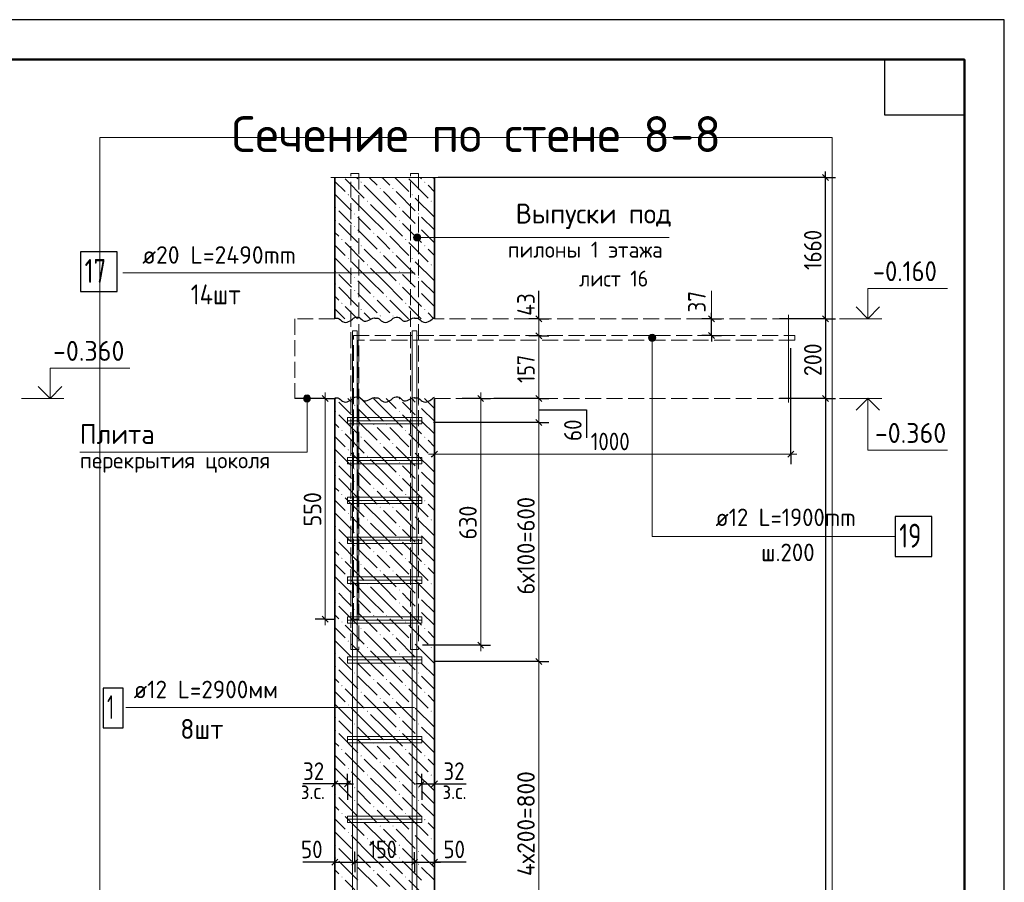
# Model space of a CAD drawing. Header units: millimetres. Extents: x 0 to 50400, y 0 to 35640.
# Tile 19 of 19: x 35573 to 50400, y 22652 to 35640. Entities that reach past the tile are written whole.
import ezdxf

# ---------------------------------------------------------------- set-up
doc = ezdxf.new("R2010")
doc.units = ezdxf.units.MM
doc.linetypes.add('______2', pattern=[324, 240, -84])
for name, color, linetype, lineweight in [('Standard', 7, 'Continuous', 25), ('Выпуски арматуры Г-обр.', 52, 'Continuous', 25), ('ЖБ Перекрытие верхний уровень', 7, 'Continuous', 35), ('ЖБ Пилон', 7, 'Continuous', 35), ('ЖБ Стена верхний уровень', 7, 'Continuous', 35), ('Заголовок чертежа', 7, 'Continuous', 25), ('Позиционная метка диаметр_ шаг', 7, 'Continuous', 13), ('Позиционная метка линия выноска', 7, 'Continuous', 13), ('Позиционная метка номер позиции', 7, 'Continuous', 13), ('Примечания', 7, 'Continuous', 13), ('Размерная линия_ общее', 7, 'Continuous', 13)]:
    doc.layers.add(name, color=color, linetype=linetype, lineweight=lineweight)
doc.layers.add('Размерная выноска', color=7, linetype='Continuous')
doc.layers.add('Стена фоновая арматура Х1', color=7, linetype='______2', true_color=0xa0a0a0)
doc.layers.add('Стена Хомут', color=7, linetype='______2', true_color=0xa0a0a0)
doc.styles.add('ISOCPEUR', font='txt')

msp = doc.modelspace()

# ---------------------------------------------------------------- hatches: boundary and pattern name
at = {"layer": 'ЖБ Пилон', "linetype": 'Continuous', "lineweight": 18, "transparency": 33554687}
for points in [[(40706, 33195), (40714, 33203), (40722, 33195), (40714, 33187)], [(40994, 33099), (41002, 33107), (41010, 33099), (41002, 33091)], [(41186, 33099), (41194, 33107), (41202, 33099), (41194, 33091)], [(41666, 33195), (41674, 33203), (41682, 33195), (41674, 33187)], [(40514, 33003), (40522, 33011), (40530, 33003), (40522, 32995)], [(41474, 33003), (41482, 33011), (41490, 33003), (41482, 32995)], [(40322, 32811), (40330, 32819), (40338, 32811), (40330, 32803)], [(40802, 32907), (40810, 32915), (40818, 32907), (40810, 32899)], [(41282, 32811), (41290, 32819), (41298, 32811), (41290, 32803)], [(41762, 32907), (41770, 32915), (41778, 32907), (41770, 32899)], [(40322, 32619), (40330, 32627), (40338, 32619), (40330, 32611)], [(40610, 32715), (40618, 32723), (40626, 32715), (40618, 32707)], [(41282, 32619), (41290, 32627), (41298, 32619), (41290, 32611)], [(41570, 32715), (41578, 32723), (41586, 32715), (41578, 32707)], [(40610, 32523), (40618, 32531), (40626, 32523), (40618, 32515)], [(41570, 32523), (41578, 32531), (41586, 32523), (41578, 32515)], [(40418, 32331), (40426, 32339), (40434, 32331), (40426, 32323)], [(40898, 32427), (40906, 32435), (40914, 32427), (40906, 32419)], [(41090, 32427), (41098, 32435), (41106, 32427), (41098, 32419)], [(41378, 32331), (41386, 32339), (41394, 32331), (41386, 32323)], [(40706, 32235), (40714, 32243), (40722, 32235), (40714, 32227)], [(41666, 32235), (41674, 32243), (41682, 32235), (41674, 32227)], [(40514, 32043), (40522, 32051), (40530, 32043), (40522, 32035)], [(40994, 32139), (41002, 32147), (41010, 32139), (41002, 32131)], [(41186, 32139), (41194, 32147), (41202, 32139), (41194, 32131)], [(41474, 32043), (41482, 32051), (41490, 32043), (41482, 32035)], [(40802, 31947), (40810, 31955), (40818, 31947), (40810, 31939)], [(41762, 31947), (41770, 31955), (41778, 31947), (41770, 31939)], [(40322, 31851), (40330, 31859), (40338, 31851), (40330, 31843)], [(40610, 31755), (40618, 31763), (40626, 31755), (40618, 31747)], [(41282, 31851), (41290, 31859), (41298, 31851), (41290, 31843)], [(41570, 31755), (41578, 31763), (41586, 31755), (41578, 31747)], [(40322, 31659), (40330, 31667), (40338, 31659), (40330, 31651)], [(41282, 31659), (41290, 31667), (41298, 31659), (41290, 31651)], [(40610, 31563), (40618, 31571), (40626, 31563), (40618, 31555)], [(40898, 31467), (40906, 31475), (40914, 31467), (40906, 31459)], [(41090, 31467), (41098, 31475), (41106, 31467), (41098, 31459)], [(41570, 31563), (41578, 31571), (41586, 31563), (41578, 31555)], [(40418, 31371), (40426, 31379), (40434, 31371), (40426, 31363)], [(41378, 31371), (41386, 31379), (41394, 31371), (41386, 31363)], [(40706, 31275), (40714, 31283), (40722, 31275), (40714, 31267)], [(40994, 31179), (41002, 31187), (41010, 31179), (41002, 31171)], [(41186, 31179), (41194, 31187), (41202, 31179), (41194, 31171)], [(41666, 31275), (41674, 31283), (41682, 31275), (41674, 31267)]]:
    msp.add_hatch(color=7, dxfattribs=at).paths.add_polyline_path(points, flags=16)
at = {"layer": 'ЖБ Стена верхний уровень', "linetype": 'Continuous', "lineweight": 18, "transparency": 33554687}
for points in [[(40322, 29931), (40328, 29937), (40332, 29937), (40338, 29931), (40330, 29923)], [(40610, 29835), (40618, 29843), (40626, 29835), (40618, 29827)], [(41282, 29931), (41288, 29937), (41292, 29937), (41298, 29931), (41290, 29923)], [(41570, 29835), (41578, 29843), (41586, 29835), (41578, 29827)], [(40322, 29739), (40330, 29747), (40338, 29739), (40330, 29731)], [(41282, 29739), (41290, 29747), (41298, 29739), (41290, 29731)], [(40610, 29643), (40618, 29651), (40626, 29643), (40618, 29635)], [(40898, 29547), (40906, 29555), (40914, 29547), (40906, 29539)], [(41090, 29547), (41098, 29555), (41106, 29547), (41098, 29539)], [(41570, 29643), (41578, 29651), (41586, 29643), (41578, 29635)], [(40418, 29451), (40426, 29459), (40434, 29451), (40426, 29443)], [(40706, 29355), (40714, 29363), (40722, 29355), (40714, 29347)], [(41378, 29451), (41386, 29459), (41394, 29451), (41386, 29443)], [(41666, 29355), (41674, 29363), (41682, 29355), (41674, 29347)], [(40994, 29259), (41002, 29267), (41010, 29259), (41002, 29251)], [(41186, 29259), (41194, 29267), (41202, 29259), (41194, 29251)], [(40514, 29163), (40522, 29171), (40530, 29163), (40522, 29155)], [(40802, 29067), (40810, 29075), (40818, 29067), (40810, 29059)], [(41474, 29163), (41482, 29171), (41490, 29163), (41482, 29155)], [(41762, 29067), (41770, 29075), (41778, 29067), (41770, 29059)], [(40322, 28971), (40330, 28979), (40338, 28971), (40330, 28963)], [(41282, 28971), (41290, 28979), (41298, 28971), (41290, 28963)], [(40322, 28779), (40330, 28787), (40338, 28779), (40330, 28771)], [(40610, 28875), (40618, 28883), (40626, 28875), (40618, 28867)], [(41282, 28779), (41290, 28787), (41298, 28779), (41290, 28771)], [(41570, 28875), (41578, 28883), (41586, 28875), (41578, 28867)], [(40610, 28683), (40618, 28691), (40626, 28683), (40618, 28675)], [(41570, 28683), (41578, 28691), (41586, 28683), (41578, 28675)], [(40418, 28491), (40426, 28499), (40434, 28491), (40426, 28483)], [(40898, 28587), (40906, 28595), (40914, 28587), (40906, 28579)], [(41090, 28587), (41098, 28595), (41106, 28587), (41098, 28579)], [(41378, 28491), (41386, 28499), (41394, 28491), (41386, 28483)], [(40706, 28395), (40714, 28403), (40722, 28395), (40714, 28387)], [(41666, 28395), (41674, 28403), (41682, 28395), (41674, 28387)], [(40514, 28203), (40522, 28211), (40530, 28203), (40522, 28195)], [(40994, 28299), (41002, 28307), (41010, 28299), (41002, 28291)], [(41186, 28299), (41194, 28307), (41202, 28299), (41194, 28291)], [(41474, 28203), (41482, 28211), (41490, 28203), (41482, 28195)], [(40802, 28107), (40810, 28115), (40818, 28107), (40810, 28099)], [(41762, 28107), (41770, 28115), (41778, 28107), (41770, 28099)], [(40322, 28011), (40330, 28019), (40338, 28011), (40330, 28003)], [(40610, 27915), (40618, 27923), (40626, 27915), (40618, 27907)], [(41282, 28011), (41290, 28019), (41298, 28011), (41290, 28003)], [(41570, 27915), (41578, 27923), (41586, 27915), (41578, 27907)], [(40322, 27819), (40330, 27827), (40338, 27819), (40330, 27811)], [(40610, 27723), (40618, 27731), (40626, 27723), (40618, 27715)], [(41282, 27819), (41290, 27827), (41298, 27819), (41290, 27811)], [(41570, 27723), (41578, 27731), (41586, 27723), (41578, 27715)], [(40898, 27627), (40906, 27635), (40914, 27627), (40906, 27619)], [(41090, 27627), (41098, 27635), (41106, 27627), (41098, 27619)], [(40418, 27531), (40426, 27539), (40434, 27531), (40426, 27523)], [(40706, 27435), (40714, 27443), (40722, 27435), (40714, 27427)], [(41378, 27531), (41386, 27539), (41394, 27531), (41386, 27523)], [(41666, 27435), (41674, 27443), (41682, 27435), (41674, 27427)], [(40994, 27339), (41002, 27347), (41010, 27339), (41002, 27331)], [(41186, 27339), (41194, 27347), (41202, 27339), (41194, 27331)], [(40514, 27243), (40522, 27251), (40530, 27243), (40522, 27235)], [(40802, 27147), (40810, 27155), (40818, 27147), (40810, 27139)], [(41474, 27243), (41482, 27251), (41490, 27243), (41482, 27235)], [(41762, 27147), (41770, 27155), (41778, 27147), (41770, 27139)], [(40322, 27051), (40330, 27059), (40338, 27051), (40330, 27043)], [(41282, 27051), (41290, 27059), (41298, 27051), (41290, 27043)], [(40322, 26859), (40330, 26867), (40338, 26859), (40330, 26851)], [(40610, 26955), (40618, 26963), (40626, 26955), (40618, 26947)], [(41282, 26859), (41290, 26867), (41298, 26859), (41290, 26851)], [(41570, 26955), (41578, 26963), (41586, 26955), (41578, 26947)], [(40610, 26763), (40618, 26771), (40626, 26763), (40618, 26755)], [(41570, 26763), (41578, 26771), (41586, 26763), (41578, 26755)], [(40418, 26571), (40426, 26579), (40434, 26571), (40426, 26563)], [(40898, 26667), (40906, 26675), (40914, 26667), (40906, 26659)], [(41090, 26667), (41098, 26675), (41106, 26667), (41098, 26659)], [(41378, 26571), (41386, 26579), (41394, 26571), (41386, 26563)], [(40706, 26475), (40714, 26483), (40722, 26475), (40714, 26467)], [(41666, 26475), (41674, 26483), (41682, 26475), (41674, 26467)], [(40514, 26283), (40522, 26291), (40530, 26283), (40522, 26275)], [(40994, 26379), (41002, 26387), (41010, 26379), (41002, 26371)], [(41186, 26379), (41194, 26387), (41202, 26379), (41194, 26371)], [(41474, 26283), (41482, 26291), (41490, 26283), (41482, 26275)], [(40322, 26091), (40330, 26099), (40338, 26091), (40330, 26083)], [(40802, 26187), (40810, 26195), (40818, 26187), (40810, 26179)], [(41282, 26091), (41290, 26099), (41298, 26091), (41290, 26083)], [(41762, 26187), (41770, 26195), (41778, 26187), (41770, 26179)], [(40610, 25995), (40618, 26003), (40626, 25995), (40618, 25987)], [(41570, 25995), (41578, 26003), (41586, 25995), (41578, 25987)], [(40322, 25899), (40330, 25907), (40338, 25899), (40330, 25891)], [(40610, 25803), (40618, 25811), (40626, 25803), (40618, 25795)], [(41282, 25899), (41290, 25907), (41298, 25899), (41290, 25891)], [(41570, 25803), (41578, 25811), (41586, 25803), (41578, 25795)], [(40898, 25707), (40906, 25715), (40914, 25707), (40906, 25699)], [(41090, 25707), (41098, 25715), (41106, 25707), (41098, 25699)], [(40418, 25611), (40426, 25619), (40434, 25611), (40426, 25603)], [(40706, 25515), (40714, 25523), (40722, 25515), (40714, 25507)], [(41378, 25611), (41386, 25619), (41394, 25611), (41386, 25603)], [(41666, 25515), (41674, 25523), (41682, 25515), (41674, 25507)], [(40994, 25419), (41002, 25427), (41010, 25419), (41002, 25411)], [(41186, 25419), (41194, 25427), (41202, 25419), (41194, 25411)], [(40514, 25323), (40522, 25331), (40530, 25323), (40522, 25315)], [(40802, 25227), (40810, 25235), (40818, 25227), (40810, 25219)], [(41474, 25323), (41482, 25331), (41490, 25323), (41482, 25315)], [(41762, 25227), (41770, 25235), (41778, 25227), (41770, 25219)], [(40322, 25131), (40330, 25139), (40338, 25131), (40330, 25123)], [(41282, 25131), (41290, 25139), (41298, 25131), (41290, 25123)], [(40322, 24939), (40330, 24947), (40338, 24939), (40330, 24931)], [(40610, 25035), (40618, 25043), (40626, 25035), (40618, 25027)], [(41282, 24939), (41290, 24947), (41298, 24939), (41290, 24931)], [(41570, 25035), (41578, 25043), (41586, 25035), (41578, 25027)], [(40610, 24843), (40618, 24851), (40626, 24843), (40618, 24835)], [(41570, 24843), (41578, 24851), (41586, 24843), (41578, 24835)], [(40418, 24651), (40426, 24659), (40434, 24651), (40426, 24643)], [(40898, 24747), (40906, 24755), (40914, 24747), (40906, 24739)], [(41090, 24747), (41098, 24755), (41106, 24747), (41098, 24739)], [(41378, 24651), (41386, 24659), (41394, 24651), (41386, 24643)], [(40706, 24555), (40714, 24563), (40722, 24555), (40714, 24547)], [(40994, 24459), (41002, 24467), (41010, 24459), (41002, 24451)], [(41186, 24459), (41194, 24467), (41202, 24459), (41194, 24451)], [(41666, 24555), (41674, 24563), (41682, 24555), (41674, 24547)], [(40514, 24363), (40522, 24371), (40530, 24363), (40522, 24355)], [(41474, 24363), (41482, 24371), (41490, 24363), (41482, 24355)], [(40322, 24171), (40330, 24179), (40338, 24171), (40330, 24163)], [(40802, 24267), (40810, 24275), (40818, 24267), (40810, 24259)], [(41282, 24171), (41290, 24179), (41298, 24171), (41290, 24163)], [(41762, 24267), (41770, 24275), (41778, 24267), (41770, 24259)], [(40610, 24075), (40618, 24083), (40626, 24075), (40618, 24067)], [(41570, 24075), (41578, 24083), (41586, 24075), (41578, 24067)], [(40322, 23979), (40330, 23987), (40338, 23979), (40330, 23971)], [(40610, 23883), (40618, 23891), (40626, 23883), (40618, 23875)], [(41282, 23979), (41290, 23987), (41298, 23979), (41290, 23971)], [(41570, 23883), (41578, 23891), (41586, 23883), (41578, 23875)], [(40898, 23787), (40906, 23795), (40914, 23787), (40906, 23779)], [(41090, 23787), (41098, 23795), (41106, 23787), (41098, 23779)], [(40418, 23691), (40426, 23699), (40434, 23691), (40426, 23683)], [(40706, 23595), (40714, 23603), (40722, 23595), (40714, 23587)], [(41378, 23691), (41386, 23699), (41394, 23691), (41386, 23683)], [(41666, 23595), (41674, 23603), (41682, 23595), (41674, 23587)], [(40994, 23499), (41002, 23507), (41010, 23499), (41002, 23491)], [(41186, 23499), (41194, 23507), (41202, 23499), (41194, 23491)], [(40514, 23403), (40522, 23411), (40530, 23403), (40522, 23395)], [(40802, 23307), (40810, 23315), (40818, 23307), (40810, 23299)], [(41474, 23403), (41482, 23411), (41490, 23403), (41482, 23395)], [(41762, 23307), (41770, 23315), (41778, 23307), (41770, 23299)], [(40322, 23211), (40330, 23219), (40338, 23211), (40330, 23203)], [(41282, 23211), (41290, 23219), (41298, 23211), (41290, 23203)], [(40322, 23019), (40330, 23027), (40338, 23019), (40330, 23011)], [(40610, 23115), (40618, 23123), (40626, 23115), (40618, 23107)], [(41282, 23019), (41290, 23027), (41298, 23019), (41290, 23011)], [(41570, 23115), (41578, 23123), (41586, 23115), (41578, 23107)], [(40610, 22923), (40618, 22931), (40626, 22923), (40618, 22915)], [(40898, 22827), (40906, 22835), (40914, 22827), (40906, 22819)], [(41090, 22827), (41098, 22835), (41106, 22827), (41098, 22819)], [(41570, 22923), (41578, 22931), (41586, 22923), (41578, 22915)], [(40418, 22731), (40426, 22739), (40434, 22731), (40426, 22723)], [(41378, 22731), (41386, 22739), (41394, 22731), (41386, 22723)]]:
    msp.add_hatch(color=7, dxfattribs=at).paths.add_polyline_path(points, flags=16)
at = {"layer": 'Позиционная метка линия выноска', "linetype": 'Continuous', "lineweight": 13, "transparency": 33554687}
for points in [[(41512, 32335), (41512, 32389), (41504, 32362)], [(41512, 32389), (41531, 32316), (41531, 32409)], [(41512, 32389), (41512, 32335), (41531, 32316)], [(41531, 32409), (41558, 32308), (41558, 32416)], [(41531, 32409), (41531, 32316), (41558, 32308)], [(41558, 32416), (41558, 32308), (41585, 32316)], [(41558, 32416), (41585, 32316), (41585, 32409)], [(41585, 32409), (41585, 32316), (41605, 32335)], [(41585, 32409), (41605, 32335), (41605, 32389)], [(41605, 32389), (41605, 32335), (41612, 32362)], [(45043, 30849), (45151, 30849), (45144, 30876)], [(45043, 30849), (45144, 30876), (45051, 30876)], [(45051, 30822), (45151, 30849), (45043, 30849)], [(45051, 30876), (45144, 30876), (45124, 30895)], [(45051, 30876), (45124, 30895), (45070, 30895)], [(45051, 30822), (45144, 30822), (45151, 30849)], [(45070, 30895), (45124, 30895), (45097, 30903)], [(45070, 30802), (45144, 30822), (45051, 30822)], [(45070, 30802), (45124, 30802), (45144, 30822)], [(45124, 30802), (45070, 30802), (45097, 30795)], [(39946, 29964), (39854, 29964), (39846, 29937)], [(39946, 29964), (39846, 29937), (39954, 29937)], [(39927, 29983), (39873, 29983), (39854, 29964)], [(39927, 29983), (39854, 29964), (39946, 29964)], [(39873, 29983), (39927, 29983), (39900, 29991)], [(39954, 29937), (39846, 29937), (39854, 29910)], [(39954, 29937), (39854, 29910), (39946, 29910)], [(39946, 29910), (39854, 29910), (39873, 29890)], [(39946, 29910), (39873, 29890), (39927, 29890)], [(39927, 29890), (39873, 29890), (39900, 29883)]]:
    msp.add_hatch(color=7, dxfattribs=at).paths.add_polyline_path(points)

# ---------------------------------------------------------------- linework, layer by layer
at = {"layer": 'Standard', "color": 7, "linetype": 'Continuous', "lineweight": -3, "transparency": 33554687}
for p, q in [((47708, 33264), (41877, 33264)), ((47708, 33264), (47558, 33264)), ((47708, 33264), (47708, 33354)), ((47708, 33264), (47858, 33264)), ((45993, 31137), (45843, 31137)), ((45993, 31137), (45993, 31227)), ((45993, 31137), (46143, 31137)), ((45993, 31137), (45993, 31137)), ((45993, 30885), (45993, 31137)), ((47708, 31137), (47016, 31137)), ((47708, 31137), (47177, 31137)), ((47708, 31137), (47558, 31137)), ((47708, 31137), (47558, 31137)), ((47708, 31137), (47708, 31227)), ((47708, 31137), (47858, 31137)), ((47708, 31137), (47858, 31137)), ((47708, 31137), (47708, 31047)), ((45993, 30885), (45843, 30885)), ((45993, 30885), (46143, 30885)), ((45993, 30885), (45993, 30885)), ((45993, 30885), (45993, 30795)), ((47184, 29097), (47184, 30693)), ((40174, 29937), (39719, 29937)), ((40174, 29937), (40024, 29937)), ((40174, 29937), (40324, 29937)), ((41819, 29097), (41819, 29817)), ((42515, 29937), (42235, 29937)), ((42515, 29937), (42365, 29937)), ((42515, 29937), (42665, 29937)), ((47708, 29937), (47558, 29937)), ((47708, 29937), (47858, 29937)), ((47708, 29937), (47708, 13497)), ((41819, 29097), (41819, 29247)), ((47184, 29097), (47184, 29247)), ((41819, 29097), (41819, 28947)), ((47184, 29097), (47184, 28947)), ((40174, 26613), (40024, 26613)), ((40174, 26613), (40324, 26613)), ((40174, 26613), (40331, 26613)), ((42515, 26221), (41639, 26221)), ((42515, 26221), (42365, 26221)), ((42515, 26221), (42665, 26221)), ((40319, 24133), (40319, 24283)), ((40511, 24133), (40511, 24283)), ((41627, 24133), (41627, 24283)), ((41819, 24133), (41819, 24283)), ((40319, 24133), (40229, 24133)), ((40319, 24133), (40319, 23983)), ((40319, 24133), (40319, 24133)), ((40511, 24133), (40319, 24133)), ((40511, 24133), (40511, 23983)), ((40511, 24133), (40511, 23891)), ((40511, 24133), (40601, 24133)), ((41627, 24133), (41537, 24133)), ((41627, 24133), (41627, 23983)), ((41627, 24133), (41627, 23891)), ((41627, 24133), (41819, 24133)), ((41819, 24133), (41819, 23983)), ((41819, 24133), (41819, 24133)), ((41819, 24133), (41909, 24133)), ((40319, 22955), (40319, 23105)), ((40619, 22955), (40619, 23105)), ((41519, 22955), (41519, 23105)), ((41819, 22955), (41819, 23105)), ((40319, 22955), (40229, 22955)), ((40319, 22955), (40319, 22805)), ((40319, 22955), (40319, 22955)), ((40319, 22955), (40619, 22955)), ((40619, 22955), (40619, 22805)), ((40619, 22955), (40619, 22955)), ((40619, 22955), (41519, 22955)), ((41519, 22955), (41519, 22805)), ((41519, 22955), (41519, 22955)), ((41519, 22955), (41819, 22955)), ((41819, 22955), (41819, 22805)), ((41819, 22955), (41819, 22955)), ((41819, 22955), (41909, 22955))]:
    msp.add_line(p, q, dxfattribs=at)
at = {"layer": 'Standard', "color": 7, "linetype": 'Continuous', "lineweight": 25, "transparency": 33554687}
for p, q in [((47753, 33219), (47663, 33309)), ((46038, 31092), (45948, 31182)), ((47663, 31182), (47753, 31092)), ((47753, 31092), (47663, 31182)), ((46038, 30840), (45948, 30930)), ((40219, 29892), (40129, 29982)), ((42560, 29892), (42470, 29982)), ((47663, 29982), (47753, 29892)), ((41864, 29142), (41774, 29052)), ((47229, 29142), (47139, 29052)), ((40219, 26568), (40129, 26658)), ((42560, 26176), (42470, 26266)), ((40364, 24178), (40274, 24088)), ((40556, 24178), (40466, 24088)), ((41582, 24088), (41672, 24178)), ((41774, 24088), (41864, 24178)), ((40274, 22910), (40364, 23000)), ((40574, 22910), (40664, 23000)), ((41474, 22910), (41564, 23000)), ((41774, 22910), (41864, 23000))]:
    msp.add_line(p, q, dxfattribs=at)
at = {"layer": 'Standard', "color": 7, "linetype": 'Continuous', "lineweight": 13, "transparency": 33554687}
for p, q in [((45993, 31137), (45993, 31557)), ((47918, 31137), (48554, 31137)), ((43389, 29937), (43389, 30417)), ((40174, 29937), (40174, 30027)), ((42515, 29937), (42515, 30027)), ((35603, 29937), (36239, 29937)), ((47918, 29937), (48554, 29937)), ((41819, 29097), (41729, 29097)), ((47184, 29097), (41819, 29097)), ((47184, 29097), (47274, 29097)), ((40174, 26613), (40174, 26523)), ((42515, 26221), (42515, 26131))]:
    msp.add_line(p, q, dxfattribs=at)
at = {"layer": 'Standard', "color": 7, "linetype": 'Continuous', "lineweight": 25, "transparency": 33554687}
for points in [[(0, 0), (50400, 0), (50400, 35640), (0, 35640), (0, 0)], [(49800, 35040), (49800, 34200), (48600, 34200), (48600, 35040), (49800, 35040)]]:
    msp.add_lwpolyline(points, close=True, dxfattribs=at)
at = {"layer": 'Standard', "color": 7, "linetype": 'Continuous', "lineweight": 50, "transparency": 33554687}
msp.add_lwpolyline([(2400, 35040), (49800, 35040), (49800, 600), (2400, 600), (2400, 35040)], close=True, dxfattribs=at)
at = {"layer": 'Standard', "color": 254, "linetype": 'Continuous', "lineweight": 13, "true_color": 0xc4c4ff, "transparency": 33554687}
msp.add_lwpolyline([(36780, 9828), (47808, 9828), (47808, 33864), (36780, 33864), (36780, 9828)], dxfattribs=at)
at = {"layer": 'Standard', "color": 7, "linetype": 'Continuous', "lineweight": -3, "transparency": 33554687}
for points in [[(47708, 31137), (47708, 31805), (47708, 31805), (47708, 33264)], [(47708, 31137), (47708, 30235), (47708, 30235), (47708, 29937)], [(47708, 29937), (47688, 29937), (47688, 29937), (47688, 29937), (47688, 29937), (47016, 29937)]]:
    msp.add_lwpolyline(points, dxfattribs=at)
at = {"layer": 'Standard', "color": 7, "linetype": 'Continuous', "lineweight": 13, "transparency": 33554687}
for points in [[(48345, 31137), (48345, 31593), (49545, 31593)], [(36030, 29937), (36030, 30393), (37230, 30393)], [(40174, 26613), (40174, 27914), (40174, 27914), (40174, 29937)], [(42515, 26221), (42515, 27730), (42515, 27730), (42515, 29937)], [(48345, 29937), (48345, 29157), (49545, 29157)]]:
    msp.add_lwpolyline(points, dxfattribs=at)
at = {"layer": 'Standard', "color": 7, "linetype": 'Continuous', "lineweight": 35, "transparency": 33554687}
for points in [[(48167, 31315), (48345, 31137), (48523, 31315)], [(35852, 30115), (36030, 29937), (36208, 30115)], [(48167, 29759), (48345, 29937), (48523, 29759)]]:
    msp.add_lwpolyline(points, dxfattribs=at)
at = {"layer": 'Выпуски арматуры Г-обр.', "color": 251, "linetype": '______2', "lineweight": 13, "true_color": 0x656565, "transparency": 33554687}
for points in [[(40679, 33324), (40679, 26157), (40559, 26157), (40559, 33324), (40679, 33324)], [(40679, 33324), (40679, 26157), (40559, 26157), (40559, 33324), (40679, 33324)], [(40679, 33324), (40679, 26157), (40559, 26157), (40559, 33324), (40679, 33324)], [(41579, 33324), (41579, 26157), (41459, 26157), (41459, 33324), (41579, 33324)], [(41579, 33324), (41579, 26157), (41459, 26157), (41459, 33324), (41579, 33324)], [(41579, 33324), (41579, 26157), (41459, 26157), (41459, 33324), (41579, 33324)], [(47244, 30813), (40670, 30813), (40670, 26613), (40598, 26613), (40598, 30885), (47244, 30885), (47244, 30813)], [(47244, 30813), (40670, 30813), (40670, 26613), (40598, 26613), (40598, 30885), (47244, 30885), (47244, 30813)]]:
    msp.add_lwpolyline(points, dxfattribs=at)
at = {"layer": 'Выпуски арматуры Г-обр.', "color": 7, "linetype": 'Continuous', "lineweight": 25, "transparency": 33554687}
for points in [[(36491, 31545), (37043, 31545), (37043, 32145), (36491, 32145), (36491, 31545)], [(48757, 27559), (49309, 27559), (49309, 28159), (48757, 28159), (48757, 27559)]]:
    msp.add_lwpolyline(points, dxfattribs=at)
at = {"layer": 'ЖБ Перекрытие верхний уровень', "color": 7, "linetype": '______2', "lineweight": 18, "transparency": 33554687}
for p, q in [((39719, 31137), (39719, 29937)), ((40319, 31137), (39719, 31137)), ((47148, 31137), (41819, 31137)), ((39719, 29937), (40319, 29937)), ((41819, 29937), (47148, 29937))]:
    msp.add_line(p, q, dxfattribs=at)
at = {"layer": 'ЖБ Пилон', "color": 7, "linetype": 'Continuous', "lineweight": 35, "transparency": 33554687}
for p, q in [((40319, 33264), (40319, 31137)), ((41819, 31137), (41819, 33264))]:
    msp.add_line(p, q, dxfattribs=at)
at = {"layer": 'ЖБ Пилон', "color": 9, "linetype": 'Continuous', "lineweight": 18, "true_color": 0xc7c7c7, "transparency": 33554687}
for p, q in [((40474, 33243), (40762, 32955)), ((40645, 33264), (40666, 33243)), ((40837, 33264), (40954, 33147)), ((41050, 33243), (41029, 33264)), ((41146, 33147), (41050, 33243)), ((41221, 33264), (41434, 33051)), ((41434, 33243), (41722, 32955)), ((41605, 33264), (41626, 33243)), ((41797, 33264), (41819, 33242)), ((40319, 33206), (40474, 33051)), ((41050, 32859), (40762, 33147)), ((41819, 33050), (41722, 33147)), ((40319, 33014), (40570, 32763)), ((40858, 32667), (40570, 32955)), ((41050, 33051), (41242, 32859)), ((41242, 33051), (41530, 32763)), ((41818, 32667), (41530, 32955)), ((40858, 32859), (41050, 32667)), ((41050, 32859), (41242, 32667)), ((41818, 32859), (41819, 32858)), ((40474, 32667), (40378, 32763)), ((40570, 32571), (40474, 32667)), ((40666, 32667), (40858, 32475)), ((40858, 32667), (41050, 32475)), ((41050, 32667), (41338, 32379)), ((41434, 32667), (41338, 32763)), ((41530, 32571), (41434, 32667)), ((41626, 32667), (41818, 32475)), ((41818, 32667), (41819, 32666)), ((40378, 32571), (40666, 32283)), ((40666, 32475), (40954, 32187)), ((41338, 32571), (41626, 32283)), ((41626, 32475), (41819, 32282)), ((40319, 32438), (40378, 32379)), ((41050, 32283), (40954, 32379)), ((41146, 32379), (41434, 32091)), ((40319, 32246), (40474, 32091)), ((40474, 32283), (40762, 31995)), ((41050, 31899), (40762, 32187)), ((41146, 32187), (41050, 32283)), ((41434, 32283), (41722, 31995)), ((41819, 32090), (41722, 32187)), ((40319, 32054), (40570, 31803)), ((41050, 32091), (41242, 31899)), ((41242, 32091), (41530, 31803)), ((40858, 31707), (40570, 31995)), ((40858, 31899), (41050, 31707)), ((41050, 31899), (41242, 31707)), ((41818, 31707), (41530, 31995)), ((41818, 31899), (41819, 31898)), ((40474, 31707), (40378, 31803)), ((41434, 31707), (41338, 31803)), ((40378, 31611), (40666, 31323)), ((40570, 31611), (40474, 31707)), ((40666, 31707), (40858, 31515)), ((40858, 31707), (41050, 31515)), ((41050, 31707), (41338, 31419)), ((41338, 31611), (41626, 31323)), ((41530, 31611), (41434, 31707)), ((41626, 31707), (41818, 31515)), ((41818, 31707), (41819, 31706)), ((40319, 31478), (40378, 31419)), ((40666, 31515), (40954, 31227)), ((41626, 31515), (41819, 31322)), ((40319, 31286), (40468, 31137)), ((40474, 31323), (40660, 31137)), ((41050, 31323), (40954, 31419)), ((41146, 31227), (41050, 31323)), ((41146, 31419), (41428, 31137)), ((41434, 31323), (41620, 31137)), ((40852, 31137), (40762, 31227)), ((41812, 31137), (41722, 31227))]:
    msp.add_line(p, q, dxfattribs=at)
at = {"layer": 'ЖБ Стена верхний уровень', "color": 7, "linetype": 'Continuous', "lineweight": 35, "transparency": 33554687}
for p, q in [((40319, 29937), (40319, 13497)), ((41819, 13497), (41819, 29937))]:
    msp.add_line(p, q, dxfattribs=at)
at = {"layer": 'ЖБ Стена верхний уровень', "color": 9, "linetype": 'Continuous', "lineweight": 18, "true_color": 0xc7c7c7, "transparency": 33554687}
for p, q in [((40474, 29787), (40378, 29883)), ((40516, 29937), (40570, 29883)), ((40858, 29787), (40708, 29937)), ((40900, 29937), (41050, 29787)), ((41092, 29937), (41242, 29787)), ((41434, 29787), (41338, 29883)), ((41476, 29937), (41530, 29883)), ((41818, 29787), (41668, 29937)), ((40378, 29691), (40666, 29403)), ((40570, 29691), (40474, 29787)), ((40666, 29787), (40858, 29595)), ((40858, 29787), (41050, 29595)), ((41050, 29787), (41338, 29499)), ((41338, 29691), (41626, 29403)), ((41530, 29691), (41434, 29787)), ((41626, 29787), (41818, 29595)), ((41818, 29787), (41819, 29786)), ((40319, 29558), (40378, 29499)), ((40666, 29595), (40954, 29307)), ((41626, 29595), (41819, 29402)), ((40319, 29366), (40474, 29211)), ((40474, 29403), (40762, 29115)), ((41050, 29403), (40954, 29499)), ((41146, 29307), (41050, 29403)), ((41146, 29499), (41434, 29211)), ((41434, 29403), (41722, 29115)), ((41050, 29019), (40762, 29307)), ((41050, 29211), (41242, 29019)), ((41242, 29211), (41530, 28923)), ((41819, 29210), (41722, 29307)), ((40319, 29174), (40570, 28923)), ((40858, 28827), (40570, 29115)), ((41818, 28827), (41530, 29115)), ((40474, 28827), (40378, 28923)), ((40858, 29019), (41050, 28827)), ((41050, 29019), (41242, 28827)), ((41434, 28827), (41338, 28923)), ((41818, 29019), (41819, 29018)), ((40570, 28731), (40474, 28827)), ((40666, 28827), (40858, 28635)), ((40858, 28827), (41050, 28635)), ((41050, 28827), (41338, 28539)), ((41530, 28731), (41434, 28827)), ((41626, 28827), (41818, 28635)), ((41818, 28827), (41819, 28826)), ((40378, 28731), (40666, 28443)), ((40666, 28635), (40954, 28347)), ((41338, 28731), (41626, 28443)), ((41626, 28635), (41819, 28442)), ((40319, 28598), (40378, 28539)), ((41050, 28443), (40954, 28539)), ((41146, 28539), (41434, 28251)), ((40319, 28406), (40474, 28251)), ((40474, 28443), (40762, 28155)), ((41050, 28059), (40762, 28347)), ((41146, 28347), (41050, 28443)), ((41434, 28443), (41722, 28155)), ((41819, 28250), (41722, 28347)), ((40319, 28214), (40570, 27963)), ((41050, 28251), (41242, 28059)), ((41242, 28251), (41530, 27963)), ((40858, 27867), (40570, 28155)), ((40858, 28059), (41050, 27867)), ((41050, 28059), (41242, 27867)), ((41818, 27867), (41530, 28155)), ((41818, 28059), (41819, 28058)), ((40474, 27867), (40378, 27963)), ((41434, 27867), (41338, 27963)), ((40378, 27771), (40666, 27483)), ((40570, 27771), (40474, 27867)), ((40666, 27867), (40858, 27675)), ((40858, 27867), (41050, 27675)), ((41050, 27867), (41338, 27579)), ((41338, 27771), (41626, 27483)), ((41530, 27771), (41434, 27867)), ((41626, 27867), (41818, 27675)), ((41818, 27867), (41819, 27866)), ((40319, 27638), (40378, 27579)), ((40666, 27675), (40954, 27387)), ((41050, 27483), (40954, 27579)), ((41146, 27579), (41434, 27291)), ((41626, 27675), (41819, 27482)), ((40319, 27446), (40474, 27291)), ((40474, 27483), (40762, 27195)), ((41146, 27387), (41050, 27483)), ((41434, 27483), (41722, 27195)), ((41050, 27099), (40762, 27387)), ((41050, 27291), (41242, 27099)), ((41242, 27291), (41530, 27003)), ((41819, 27290), (41722, 27387)), ((40319, 27254), (40570, 27003)), ((40858, 26907), (40570, 27195)), ((41818, 26907), (41530, 27195)), ((40474, 26907), (40378, 27003)), ((40858, 27099), (41050, 26907)), ((41050, 27099), (41242, 26907)), ((41434, 26907), (41338, 27003)), ((41818, 27099), (41819, 27098)), ((40570, 26811), (40474, 26907)), ((40666, 26907), (40858, 26715)), ((40858, 26907), (41050, 26715)), ((41050, 26907), (41338, 26619)), ((41530, 26811), (41434, 26907)), ((41626, 26907), (41818, 26715)), ((41818, 26907), (41819, 26906)), ((40378, 26811), (40666, 26523)), ((40666, 26715), (40954, 26427)), ((41338, 26811), (41626, 26523)), ((41626, 26715), (41819, 26522)), ((40319, 26678), (40378, 26619)), ((41050, 26523), (40954, 26619)), ((41146, 26619), (41434, 26331)), ((40319, 26486), (40474, 26331)), ((40474, 26523), (40762, 26235)), ((41050, 26139), (40762, 26427)), ((41146, 26427), (41050, 26523)), ((41434, 26523), (41722, 26235)), ((41819, 26330), (41722, 26427)), ((40319, 26294), (40570, 26043)), ((41050, 26331), (41242, 26139)), ((41242, 26331), (41530, 26043)), ((40858, 25947), (40570, 26235)), ((40858, 26139), (41050, 25947)), ((41050, 26139), (41242, 25947)), ((41818, 25947), (41530, 26235)), ((41818, 26139), (41819, 26138)), ((40474, 25947), (40378, 26043)), ((40570, 25851), (40474, 25947)), ((40666, 25947), (40858, 25755)), ((40858, 25947), (41050, 25755)), ((41050, 25947), (41338, 25659)), ((41434, 25947), (41338, 26043)), ((41530, 25851), (41434, 25947)), ((41626, 25947), (41818, 25755)), ((41818, 25947), (41819, 25946)), ((40378, 25851), (40666, 25563)), ((41338, 25851), (41626, 25563)), ((40319, 25718), (40378, 25659)), ((40666, 25755), (40954, 25467)), ((41050, 25563), (40954, 25659)), ((41146, 25659), (41434, 25371)), ((41626, 25755), (41819, 25562)), ((40319, 25526), (40474, 25371)), ((40474, 25563), (40762, 25275)), ((41146, 25467), (41050, 25563)), ((41434, 25563), (41722, 25275)), ((41050, 25179), (40762, 25467)), ((41050, 25371), (41242, 25179)), ((41242, 25371), (41530, 25083)), ((41819, 25370), (41722, 25467)), ((40319, 25334), (40570, 25083)), ((40858, 24987), (40570, 25275)), ((41818, 24987), (41530, 25275)), ((40474, 24987), (40378, 25083)), ((40858, 25179), (41050, 24987)), ((41050, 25179), (41242, 24987)), ((41434, 24987), (41338, 25083)), ((41818, 25179), (41819, 25178)), ((40570, 24891), (40474, 24987)), ((40666, 24987), (40858, 24795)), ((40858, 24987), (41050, 24795)), ((41050, 24987), (41338, 24699)), ((41530, 24891), (41434, 24987)), ((41626, 24987), (41818, 24795)), ((41818, 24987), (41819, 24986)), ((40378, 24891), (40666, 24603)), ((40666, 24795), (40954, 24507)), ((41338, 24891), (41626, 24603)), ((41626, 24795), (41819, 24602)), ((40319, 24758), (40378, 24699)), ((41050, 24603), (40954, 24699)), ((41146, 24699), (41434, 24411)), ((40319, 24566), (40474, 24411)), ((40474, 24603), (40762, 24315)), ((41050, 24219), (40762, 24507)), ((41146, 24507), (41050, 24603)), ((41434, 24603), (41722, 24315)), ((41819, 24410), (41722, 24507)), ((40319, 24374), (40570, 24123)), ((41050, 24411), (41242, 24219)), ((41242, 24411), (41530, 24123)), ((40858, 24027), (40570, 24315)), ((40858, 24219), (41050, 24027)), ((41050, 24219), (41242, 24027)), ((41818, 24027), (41530, 24315)), ((41818, 24219), (41819, 24218)), ((40474, 24027), (40378, 24123)), ((40570, 23931), (40474, 24027)), ((40666, 24027), (40858, 23835)), ((40858, 24027), (41050, 23835)), ((41050, 24027), (41338, 23739)), ((41434, 24027), (41338, 24123)), ((41530, 23931), (41434, 24027)), ((41626, 24027), (41818, 23835)), ((41818, 24027), (41819, 24026)), ((40378, 23931), (40666, 23643)), ((41338, 23931), (41626, 23643)), ((40319, 23798), (40378, 23739)), ((40666, 23835), (40954, 23547)), ((41050, 23643), (40954, 23739)), ((41146, 23739), (41434, 23451)), ((41626, 23835), (41819, 23642)), ((40319, 23606), (40474, 23451)), ((40474, 23643), (40762, 23355)), ((41146, 23547), (41050, 23643)), ((41434, 23643), (41722, 23355)), ((41050, 23259), (40762, 23547)), ((41050, 23451), (41242, 23259)), ((41242, 23451), (41530, 23163)), ((41819, 23450), (41722, 23547)), ((40319, 23414), (40570, 23163)), ((40858, 23067), (40570, 23355)), ((41818, 23067), (41530, 23355)), ((40474, 23067), (40378, 23163)), ((40858, 23259), (41050, 23067)), ((41050, 23259), (41242, 23067)), ((41434, 23067), (41338, 23163)), ((41818, 23259), (41819, 23258)), ((40570, 22971), (40474, 23067)), ((40666, 23067), (40858, 22875)), ((40858, 23067), (41050, 22875)), ((41050, 23067), (41338, 22779)), ((41530, 22971), (41434, 23067)), ((41626, 23067), (41818, 22875)), ((41818, 23067), (41819, 23066)), ((40319, 22838), (40378, 22779)), ((40378, 22971), (40666, 22683)), ((40666, 22875), (40954, 22587)), ((41338, 22971), (41626, 22683)), ((41626, 22875), (41819, 22682)), ((41050, 22683), (40954, 22779)), ((41146, 22779), (41434, 22491)), ((40474, 22683), (40762, 22395)), ((41146, 22587), (41050, 22683)), ((41434, 22683), (41722, 22395))]:
    msp.add_line(p, q, dxfattribs=at)
at = {"layer": 'Позиционная метка линия выноска', "color": 7, "linetype": 'Continuous', "lineweight": 13, "transparency": 33554687}
for p, q in [((41504, 32362), (41504, 32362)), ((41558, 32416), (41558, 32416)), ((41612, 32362), (41612, 32362)), ((41558, 32308), (41558, 32308)), ((41519, 31826), (37125, 31826)), ((45043, 30849), (45043, 30849)), ((45097, 30903), (45097, 30903)), ((45151, 30849), (45151, 30849)), ((45097, 30795), (45097, 30795)), ((39900, 29991), (39900, 29991)), ((39846, 29937), (39846, 29937)), ((39900, 29883), (39900, 29883)), ((39954, 29937), (39954, 29937)), ((41519, 25283), (37170, 25283))]:
    msp.add_line(p, q, dxfattribs=at)
for points in [[(41558, 32362), (42357, 32362), (45352, 32362)], [(48757, 27859), (45097, 27859), (45097, 30849)], [(39900, 29937), (39900, 29126), (36480, 29126)]]:
    msp.add_lwpolyline(points, dxfattribs=at)
for centre in [(41558, 32362), (45097, 30849), (39900, 29937)]:
    msp.add_circle(centre, 54, dxfattribs=at)
at = {"layer": 'Примечания', "color": 7, "linetype": 'Continuous', "lineweight": 25, "transparency": 33554687}
for points in [[(40319, 31147), (40341, 31148), (40365, 31144), (40386, 31136), (40404, 31123), (40419, 31108), (40436, 31094), (40458, 31087), (40482, 31082), (40505, 31087), (40527, 31096), (40548, 31105), (40566, 31118), (40583, 31132), (40599, 31146), (40620, 31156), (40643, 31162), (40667, 31161), (40690, 31155), (40707, 31142), (40723, 31127), (40740, 31113), (40760, 31103), (40784, 31101), (40808, 31107), (40829, 31116), (40849, 31126), (40870, 31136), (40890, 31146), (40914, 31150), (40919, 31151)], [(40919, 31147), (40941, 31148), (40965, 31144), (40986, 31136), (41004, 31123), (41019, 31108), (41036, 31094), (41058, 31087), (41082, 31082), (41105, 31087), (41127, 31096), (41148, 31105), (41166, 31118), (41183, 31132), (41199, 31146), (41220, 31156), (41243, 31162), (41267, 31161), (41290, 31155), (41307, 31142), (41323, 31127), (41340, 31113), (41360, 31103), (41384, 31101), (41408, 31107), (41429, 31116), (41449, 31126), (41470, 31136), (41490, 31146), (41514, 31150), (41519, 31151)], [(41519, 31147), (41541, 31148), (41565, 31144), (41586, 31136), (41604, 31123), (41619, 31108), (41636, 31094), (41658, 31087), (41682, 31082), (41705, 31087), (41727, 31096), (41748, 31105), (41766, 31118), (41783, 31132), (41799, 31146), (41819, 31156)], [(40319, 29947), (40341, 29948), (40365, 29944), (40386, 29936), (40404, 29923), (40419, 29908), (40436, 29894), (40458, 29887), (40482, 29882), (40505, 29887), (40527, 29896), (40548, 29905), (40566, 29918), (40583, 29932), (40599, 29946), (40620, 29956), (40643, 29962), (40667, 29961), (40690, 29955), (40707, 29942), (40723, 29927), (40740, 29913), (40760, 29903), (40784, 29901), (40808, 29907), (40829, 29916), (40849, 29926), (40870, 29936), (40890, 29946), (40914, 29950), (40919, 29951)], [(40919, 29947), (40941, 29948), (40965, 29944), (40986, 29936), (41004, 29923), (41019, 29908), (41036, 29894), (41058, 29887), (41082, 29882), (41105, 29887), (41127, 29896), (41148, 29905), (41166, 29918), (41183, 29932), (41199, 29946), (41220, 29956), (41243, 29962), (41267, 29961), (41290, 29955), (41307, 29942), (41323, 29927), (41340, 29913), (41360, 29903), (41384, 29901), (41408, 29907), (41429, 29916), (41449, 29926), (41470, 29936), (41490, 29946), (41514, 29950), (41519, 29951)], [(41519, 29947), (41541, 29948), (41565, 29944), (41586, 29936), (41604, 29923), (41619, 29908), (41636, 29894), (41658, 29887), (41682, 29882), (41705, 29887), (41727, 29896), (41748, 29905), (41766, 29918), (41783, 29932), (41799, 29946), (41819, 29956)]]:
    msp.add_lwpolyline(points, dxfattribs=at)
at = {"layer": 'Размерная выноска', "color": 7, "linetype": 'Continuous', "lineweight": 13, "transparency": 33554687}
for p, q in [((41879, 33264), (40259, 33264)), ((47148, 31197), (47148, 29877))]:
    msp.add_line(p, q, dxfattribs=at)
at = {"layer": 'Размерная выноска', "color": 7, "linetype": 'Continuous', "lineweight": -3, "transparency": 33554687}
for p, q in [((43389, 31137), (43389, 31557)), ((43389, 29765), (44109, 29765)), ((44109, 29765), (44109, 29345)), ((40319, 24133), (39839, 24133)), ((41819, 24133), (42299, 24133)), ((40319, 22955), (39839, 22955)), ((42299, 22955), (41819, 22955))]:
    msp.add_line(p, q, dxfattribs=at)
at = {"layer": 'Размерная линия_ общее', "color": 7, "linetype": 'Continuous', "lineweight": -3, "transparency": 33554687}
for p, q in [((43389, 31137), (43239, 31137)), ((43389, 31137), (43539, 31137)), ((43389, 30879), (43239, 30879)), ((43389, 30879), (43539, 30879)), ((43389, 29937), (42713, 29937)), ((43389, 29937), (43239, 29937)), ((43389, 29937), (43239, 29937)), ((43389, 29937), (43539, 29937)), ((43389, 29937), (43539, 29937)), ((43389, 29574), (41807, 29574)), ((43389, 29574), (43239, 29574)), ((43389, 29574), (43539, 29574)), ((43389, 25977), (43239, 25977)), ((43389, 25977), (43539, 25977))]:
    msp.add_line(p, q, dxfattribs=at)
at = {"layer": 'Размерная линия_ общее', "color": 7, "linetype": 'Continuous', "lineweight": 25, "transparency": 33554687}
for p, q in [((43434, 31092), (43344, 31182)), ((43434, 30834), (43344, 30924)), ((43434, 29892), (43344, 29982)), ((43434, 29892), (43344, 29982)), ((43434, 29529), (43344, 29619)), ((43434, 25932), (43344, 26022))]:
    msp.add_line(p, q, dxfattribs=at)
at = {"layer": 'Размерная линия_ общее', "color": 7, "linetype": 'Continuous', "lineweight": 13, "transparency": 33554687}
for p, q in [((43389, 31137), (43389, 31227)), ((43389, 30879), (43389, 31137)), ((43389, 29937), (43389, 30027)), ((43389, 29574), (43389, 29937)), ((43389, 29937), (43389, 29847)), ((43389, 25977), (43389, 29574)), ((43389, 21177), (43389, 25977))]:
    msp.add_line(p, q, dxfattribs=at)
msp.add_lwpolyline([(43389, 29937), (43389, 30075), (43389, 30075), (43389, 30879)], dxfattribs=at)
at = {"layer": 'Размерная линия_ общее', "color": 7, "linetype": 'Continuous', "lineweight": -3, "transparency": 33554687}
msp.add_lwpolyline([(43389, 25977), (43369, 25977), (43369, 25977), (41831, 25977)], dxfattribs=at)
at = {"layer": 'Стена фоновая арматура Х1', "color": 7, "linetype": 'Continuous', "lineweight": 18, "transparency": 33554687}
for points in [[(40583, 13497), (40583, 30957), (40655, 30957), (40655, 13497), (40583, 13497)], [(40583, 13497), (40583, 30957), (40655, 30957), (40655, 13497), (40583, 13497)], [(41483, 13497), (41483, 30957), (41555, 30957), (41555, 13497), (41483, 13497)], [(41483, 13497), (41483, 30957), (41555, 30957), (41555, 13497), (41483, 13497)]]:
    msp.add_lwpolyline(points, dxfattribs=at)
at = {"layer": 'Стена фоновая арматура Х1', "color": 7, "linetype": 'Continuous', "lineweight": 25, "transparency": 33554687}
msp.add_lwpolyline([(36830, 24977), (37130, 24977), (37130, 25577), (36830, 25577), (36830, 24977)], dxfattribs=at)
at = {"layer": 'Стена Хомут', "color": 36, "linetype": 'Continuous', "lineweight": 13, "true_color": 0x6e3c1e, "transparency": 33554687}
for points in [[(41627, 29601), (40511, 29601), (40511, 29649), (41627, 29649), (41627, 29601)], [(41627, 29553), (40511, 29553), (40511, 29601), (41627, 29601), (41627, 29553)], [(41627, 29001), (40511, 29001), (40511, 29049), (41627, 29049), (41627, 29001)], [(41627, 28953), (40511, 28953), (40511, 29001), (41627, 29001), (41627, 28953)], [(41627, 28401), (40511, 28401), (40511, 28449), (41627, 28449), (41627, 28401)], [(41627, 28353), (40511, 28353), (40511, 28401), (41627, 28401), (41627, 28353)], [(41627, 27801), (40511, 27801), (40511, 27849), (41627, 27849), (41627, 27801)], [(41627, 27753), (40511, 27753), (40511, 27801), (41627, 27801), (41627, 27753)], [(41627, 27201), (40511, 27201), (40511, 27249), (41627, 27249), (41627, 27201)], [(41627, 27153), (40511, 27153), (40511, 27201), (41627, 27201), (41627, 27153)], [(41627, 26601), (40511, 26601), (40511, 26649), (41627, 26649), (41627, 26601)], [(41627, 26553), (40511, 26553), (40511, 26601), (41627, 26601), (41627, 26553)], [(41627, 26001), (40511, 26001), (40511, 26049), (41627, 26049), (41627, 26001)], [(41627, 25953), (40511, 25953), (40511, 26001), (41627, 26001), (41627, 25953)], [(41627, 24801), (40511, 24801), (40511, 24849), (41627, 24849), (41627, 24801)], [(41627, 24753), (40511, 24753), (40511, 24801), (41627, 24801), (41627, 24753)], [(41627, 23601), (40511, 23601), (40511, 23649), (41627, 23649), (41627, 23601)], [(41627, 23553), (40511, 23553), (40511, 23601), (41627, 23601), (41627, 23553)]]:
    msp.add_lwpolyline(points, dxfattribs=at)

# ---------------------------------------------------------------- texts
at = {"layer": 'Standard', "color": 7, "linetype": 'Continuous', "lineweight": 25, "transparency": 33554687, "char_height": 264, "attachment_point": 7, "rotation": 90, "style": 'ISOCPEUR'}
for s, insert, width in [('\\W0.87;1660', (47648, 31870), 800.28), ('\\W0.87;37', (45903, 31232), 484.71), ('\\W0.91;200', (47648, 30273), 674.39), ('\\W0.91;550', (40114, 28011), 674.39), ('\\W0.91;630', (42455, 27815), 674.39)]:
    msp.add_mtext(s, dxfattribs=dict(at, insert=insert, width=width))
at = {"layer": 'Standard', "color": 7, "linetype": 'Continuous', "lineweight": 25, "transparency": 33554687, "attachment_point": 7, "style": 'ISOCPEUR'}
for s, insert, char_height, width in [('\\W0.90;-0.160', (48420, 31703), 300, 1214.12), ('\\W0.95;-0.360', (36075, 30503), 300, 1281.44), ('\\W0.95;-0.360', (48450, 29267), 300, 1281.45), ('\\W0.87;1000', (44172, 29157), 264, 800.28), ('\\W0.87;32', (39840, 24193), 264, 484.72), ('\\W0.87;32', (41954, 24193), 264, 484.71), ('\\W0.87;50', (39810, 23015), 264, 484.71), ('\\W0.83;150', (40831, 23015), 264, 610.29), ('\\W0.87;50', (41954, 23015), 264, 484.71)]:
    msp.add_mtext(s, dxfattribs=dict(at, insert=insert, char_height=char_height, width=width))
at = {"layer": 'Standard', "color": 7, "linetype": 'Continuous', "lineweight": 18, "transparency": 33554687, "char_height": 240, "attachment_point": 7, "style": 'ISOCPEUR'}
for insert, width in [((39807, 23904), 551.93), ((41940, 23904), 551.95)]:
    msp.add_mtext('\\W0.90;з.с.', dxfattribs=dict(at, insert=insert, width=width))
at = {"layer": 'Выпуски арматуры Г-обр.', "color": 7, "linetype": 'Continuous', "lineweight": 13, "transparency": 33554687, "attachment_point": 7, "style": 'ISOCPEUR'}
for s, insert, char_height, width in [('\\W0.98;ø20 L=2490mm ', (37420, 31966), 264, 2662.47), ('\\W0.75;17', (36551, 31677), 360, 566.73), ('\\W0.94;ø12 L=1900mm ', (46052, 28015), 264, 2525.25), ('\\W0.75;19', (48817, 27691), 360, 566.74)]:
    msp.add_mtext(s, dxfattribs=dict(at, insert=insert, char_height=char_height, width=width))
at = {"layer": 'Выпуски арматуры Г-обр.', "color": 7, "linetype": '______2', "lineweight": 13, "transparency": 33554687, "insert": (46738, 27487), "char_height": 264, "width": 1154.56, "attachment_point": 7, "style": 'ISOCPEUR'}
msp.add_mtext('\\W0.95;ш.200 ', dxfattribs=at)
at = {"layer": 'Заголовок чертежа', "color": 7, "linetype": 'Continuous', "lineweight": 50, "transparency": 33554687, "insert": (38764, 33647), "char_height": 540, "width": 7713.79, "attachment_point": 7, "style": 'ISOCPEUR'}
msp.add_mtext('\\W0.99;Сечение по стене 8-8', dxfattribs=at)
at = {"layer": 'Позиционная метка диаметр_ шаг', "color": 7, "linetype": 'Continuous', "lineweight": 25, "transparency": 33554687, "attachment_point": 7, "style": 'ISOCPEUR'}
for s, insert, char_height, width in [('\\W0.97;Выпуски под', (43042, 32489), 300, 2454.84), ('\\W0.96;пилоны 1 этажа', (42922, 32057), 240, 2538.3), ('\\W0.89;14шт', (38150, 31354), 300, 1062.6), ('\\W0.95;Плита', (36480, 29252), 300, 1311.98), ('\\W0.98;перекрытия цоколя', (36480, 28820), 240, 3044.07), ('\\W0.93;8шт', (37993, 24811), 300, 888.55)]:
    msp.add_mtext(s, dxfattribs=dict(at, insert=insert, char_height=char_height, width=width))
at = {"layer": 'Позиционная метка номер позиции', "color": 7, "linetype": 'Continuous', "lineweight": 18, "transparency": 33554687, "insert": (43996, 31622), "char_height": 240, "width": 1238.2, "attachment_point": 7, "style": 'ISOCPEUR'}
msp.add_mtext('\\W0.92;лист 16', dxfattribs=at)
at = {"layer": 'Размерная линия_ общее', "color": 7, "linetype": 'Continuous', "lineweight": 25, "transparency": 33554687, "char_height": 264, "attachment_point": 7, "rotation": 90, "style": 'ISOCPEUR'}
for s, insert, width in [('\\W0.88;43', (43329, 31182), 512.15), ('\\W0.83;157', (43329, 30170), 610.29), ('\\W0.87;60', (44035, 29297), 484.71), ('\\W0.94;6х100=600', (43329, 26983), 1733.02), ('\\W0.97;4х200=800', (43329, 22745), 1816.23)]:
    msp.add_mtext(s, dxfattribs=dict(at, insert=insert, width=width))
at = {"layer": 'Стена фоновая арматура Х1', "color": 7, "linetype": 'Continuous', "lineweight": 13, "transparency": 33554687, "attachment_point": 7, "style": 'ISOCPEUR'}
for s, insert, char_height, width in [('\\W0.96;ø12 L=2900мм ', (37290, 25423), 264, 2527.6), ('\\W0.56;1', (36890, 25109), 360, 279.99)]:
    msp.add_mtext(s, dxfattribs=dict(at, insert=insert, char_height=char_height, width=width))

doc.saveas('drawing.dxf')
